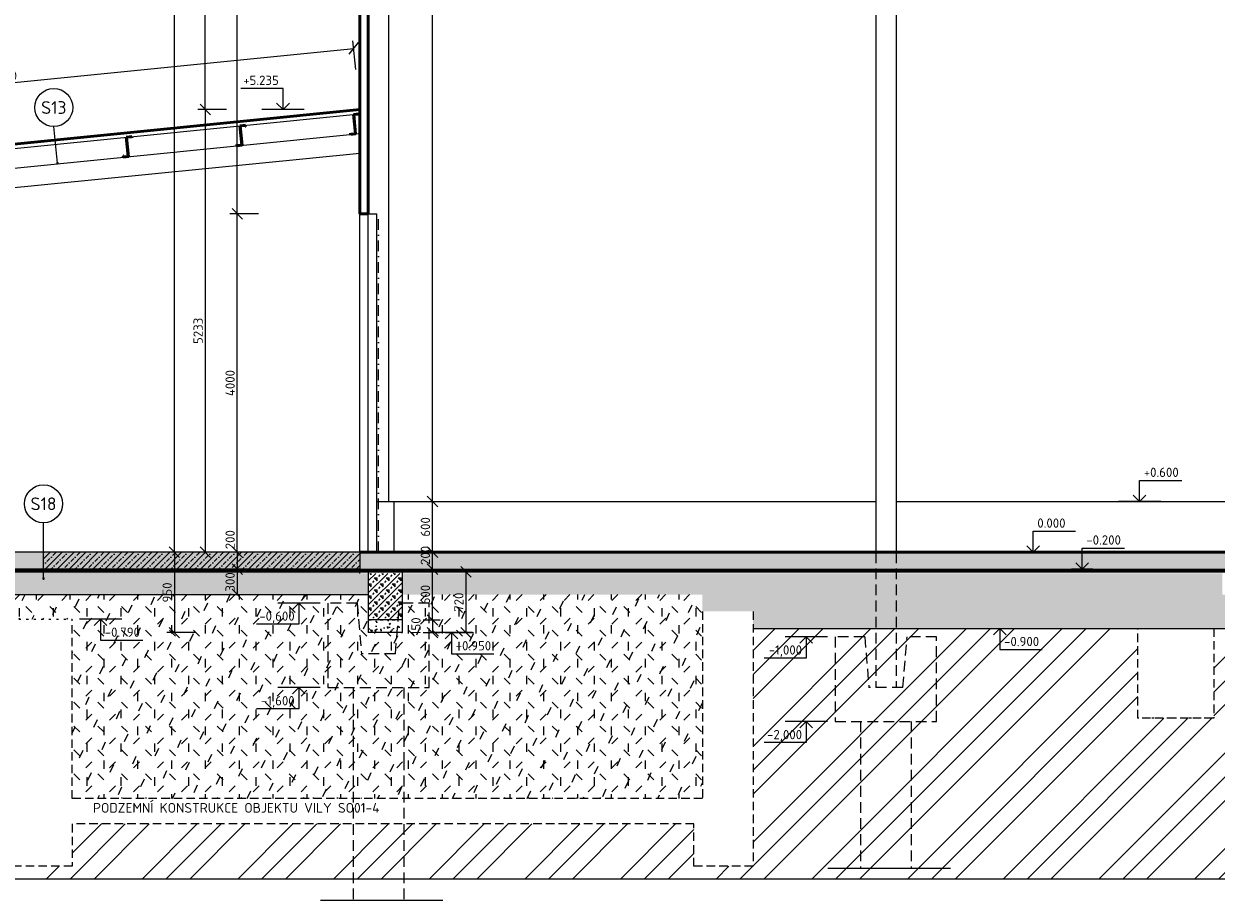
# Model space of a CAD drawing. Header units: millimetres. Extents: x -118752 to 407724, y -73278 to 155058.
# Tile 160 of 256: x 57251 to 71350, y 107049 to 117406. Entities that reach past the tile are written whole.
import ezdxf
from ezdxf.enums import TextEntityAlignment as Align

# ---------------------------------------------------------------- set-up
doc = ezdxf.new("R2010")
doc.units = ezdxf.units.MM
doc.header["$LTSCALE"] = 10
for name, pattern in [('BOURANI', [8.89, 2.54, -6.35]), ('DASH', [0.75, 0.5, -0.25]), ('DASHDOT', [25.4, 12.7, -6.35, 0, -6.35]), ('DASHED', [19.05, 12.7, -6.35]), ('IZOLACE_VODOTESNA_0.5', [30, 15, -15])]:
    doc.linetypes.add(name, pattern=pattern)
for name, color, linetype, lineweight in [('CKBOURANI', 7, 'BOURANI', 25), ('CKBUBLINY', 1, 'Continuous', 18), ('CKBUBLINY_POPIS', 3, 'Continuous', 25), ('CKIZOLACE', 1, 'Continuous', 18), ('CKKOTY', 3, 'Continuous', 25), ('CKKOTY_VYS', 3, 'Continuous', 25), ('CKRASTR', 7, 'DASHDOT', 15), ('CKSTENY_PODROVINOU', 7, 'Continuous', 25), ('CKSTENY_REZ', 6, 'Continuous', 50), ('CKTEXTY_MALE', 3, 'Continuous', 18), ('pohledy', 7, 'Continuous', 25), ('srafy', 7, 'Continuous', 18)]:
    doc.layers.add(name, color=color, linetype=linetype, lineweight=lineweight)
doc.styles.get("Standard").update_dxf_attribs({"font": 'isocpeur.ttf'})
doc.linetypes.add('PRERUSENI', pattern='A,60,[100,CADKON.SHX,S=2.5,R=0,X=0,Y=0],-10', length=70)
doc.dimstyles.new('CADKON', dxfattribs={"dimscale": 50, "dimtxt": 2.2, "dimasz": 2.5, "dimexe": 1.8, "dimexo": 5, "dimgap": 0.6, "dimtad": 1, "dimrnd": 1, "dimtxsty": 'Standard', "dimblk1": 'OBLIQUE', "dimblk2": 'OBLIQUE', "dimsah": 1, "dimcen": 2.5, "dimadec": 1, "dimazin": 2, "dimtfac": 1, "dimtdec": 4, "dimtix": 1, "dimtmove": 2, "dimatfit": 3, "dimldrblk": 'OPEN30', "dimfxl": 5, "dimfxlon": 1, "dimtolj": 1, "dimarcsym": 0})
pattern_1 = [(45, (0, 0), (-70.71068, 70.71068), []), (45, (70.71, 0), (-35.35534, 106.06602), [50, -25, 0, -25])]
pattern_2 = [(50, (0, 0), (182.18467, -15.93909), [19.05, -209.55]), (355, (0, 0), (-35.24283, 191.05664), [15.24, -167.64]), (100.451, (15.18, -1.33), (146.9425, 175.11669), [16.19, -178.09]), (46.1842, (0, 50.8), (271.07904, -42.04233), [28.575, -314.325]), (96.6356, (22.6, 47.3), (237.40423, 247.42556), [24.285, -267.135]), (351.184, (0, 50.8), (237.4046, 247.4251), [22.86, -251.46]), (21, (25.4, 38.1), (151.61488, -102.26552), [19.05, -209.55]), (326, (25.4, 38.1), (61.80203, 184.18797), [15.24, -167.64]), (71.4514, (38.03, 29.58), (213.4165, 81.92286), [16.19, -178.09]), (37.5, (0, 0), (3.088603, 84.55504), [0, -165.608, 0, -170.18, 0, -168.275]), (7.5, (0, 0), (66.81966, 100.180575), [0, -97.028, 0, -161.798, 0, -64.135]), (-32.5, (-56.64, 0), (135.590595, -5.728744), [0, -63.5, 0, -198.12, 0, -262.89]), (-42.5, (-82.04, 0), (148.12918, 25.42649), [0, -82.55, 0, -131.572, 0, -186.69])]

# ---------------------------------------------------------------- blocks, each defined once
blk = doc.blocks.new('_OBLIQUE')
at = {"color": 0, "linetype": 'ByBlock'}
blk.add_line((-0.5, -0.5), (0.5, 0.5), dxfattribs=at)
blk = doc.blocks.new('*D8265')
at = {"layer": 'CKKOTY', "color": 0, "lineweight": -2}
for p, q in [((60025, 115160), (59685, 115160)), ((59775, 111160), (59775, 115160)), ((60025, 111160), (59685, 111160))]:
    blk.add_line(p, q, dxfattribs=at)
at = {"layer": 'Defpoints', "color": 0}
for p in [(59775, 115160), (61224, 115160), (61224, 111160)]:
    blk.add_point(p, dxfattribs=at)
at = {"layer": 'CKKOTY', "color": 0, "lineweight": -2, "xscale": 125, "yscale": 125, "zscale": 125}
for p, rotation in [((59775, 115160), 90), ((59775, 111160), 270)]:
    blk.add_blockref('_OBLIQUE', p, dxfattribs=dict(at, rotation=rotation))
at = {"layer": 'CKKOTY', "color": 0, "insert": (59690, 113160), "char_height": 110, "attachment_point": 5, "rotation": 90}
blk.add_mtext('\\A1;4000', dxfattribs=at)
blk = doc.blocks.new('_Open90')
at = {"color": 0, "lineweight": -2}
for p, q in [((0, 0), (-1, 0)), ((-0.5, 0.5), (0, 0)), ((0, 0), (-0.5, -0.5))]:
    blk.add_line(p, q, dxfattribs=at)
blk = doc.blocks.new('*D8266')
at = {"layer": 'CKKOTY', "color": 0, "lineweight": -2}
for p, q in [((60025, 125618), (59685, 125618)), ((59775, 115160), (59775, 125618)), ((60025, 115160), (59685, 115160))]:
    blk.add_line(p, q, dxfattribs=at)
at = {"layer": 'Defpoints', "color": 0}
for p in [(59775, 125618), (61224, 125618), (61224, 115160)]:
    blk.add_point(p, dxfattribs=at)
at = {"layer": 'CKKOTY', "color": 0, "lineweight": -2, "xscale": 125, "yscale": 125, "zscale": 125}
for p, rotation in [((59775, 125618), 90), ((59775, 115160), 270)]:
    blk.add_blockref('_OBLIQUE', p, dxfattribs=dict(at, rotation=rotation))
at = {"layer": 'CKKOTY', "color": 0, "insert": (59690, 120389), "char_height": 110, "attachment_point": 5, "rotation": 90}
blk.add_mtext('\\A1;10458', dxfattribs=at)
blk = doc.blocks.new('*D8268')
at = {"layer": 'CKKOTY', "color": 0, "lineweight": -2}
for p, q in [((59281, 126125), (58941, 126125)), ((59031, 111160), (59031, 126125)), ((59281, 111160), (58941, 111160))]:
    blk.add_line(p, q, dxfattribs=at)
at = {"layer": 'Defpoints', "color": 0}
for p in [(59031, 126125), (67524, 126125), (61224, 111160)]:
    blk.add_point(p, dxfattribs=at)
at = {"layer": 'CKKOTY', "color": 0, "lineweight": -2, "xscale": 125, "yscale": 125, "zscale": 125}
for p, rotation in [((59031, 126125), 90), ((59031, 111160), 270)]:
    blk.add_blockref('_OBLIQUE', p, dxfattribs=dict(at, rotation=rotation))
at = {"layer": 'CKKOTY', "color": 0, "insert": (58946, 118643), "char_height": 110, "attachment_point": 5, "rotation": 90}
blk.add_mtext('\\A1;14965', dxfattribs=at)
blk = doc.blocks.new('*D8305')
at = {"layer": 'CKKOTY', "color": 0, "lineweight": -2}
for p, q in [((59647, 116393), (59307, 116393)), ((59397, 116393), (59397, 111160)), ((59647, 111160), (59307, 111160))]:
    blk.add_line(p, q, dxfattribs=at)
at = {"layer": 'Defpoints', "color": 0}
for p in [(61224, 116393), (59397, 111160), (61224, 111160)]:
    blk.add_point(p, dxfattribs=at)
at = {"layer": 'CKKOTY', "color": 0, "lineweight": -2, "xscale": 125, "yscale": 125, "zscale": 125}
for p, rotation in [((59397, 116393), 90), ((59397, 111160), 270)]:
    blk.add_blockref('_OBLIQUE', p, dxfattribs=dict(at, rotation=rotation))
at = {"layer": 'CKKOTY', "color": 0, "insert": (59312, 113777), "char_height": 110, "attachment_point": 5, "rotation": 90}
blk.add_mtext('\\A1;5233', dxfattribs=at)
blk = doc.blocks.new('_Open30')
at = {"color": 0, "lineweight": -2}
for p, q in [((-1, 0.27), (0, 0)), ((0, 0), (-1, -0.27)), ((0, 0), (-1, 0))]:
    blk.add_line(p, q, dxfattribs=at)
blk = doc.blocks.new('*D8306')
at = {"layer": 'CKKOTY', "color": 0, "lineweight": -2}
for p, q in [((59647, 125618), (59307, 125618)), ((59397, 116393), (59397, 125618)), ((59647, 116393), (59307, 116393))]:
    blk.add_line(p, q, dxfattribs=at)
at = {"layer": 'Defpoints', "color": 0}
for p in [(59397, 125618), (61224, 125618), (61224, 116393)]:
    blk.add_point(p, dxfattribs=at)
at = {"layer": 'CKKOTY', "color": 0, "lineweight": -2, "xscale": 125, "yscale": 125, "zscale": 125}
for p, rotation in [((59397, 125618), 90), ((59397, 116393), 270)]:
    blk.add_blockref('_OBLIQUE', p, dxfattribs=dict(at, rotation=rotation))
at = {"layer": 'CKKOTY', "color": 0, "insert": (59312, 121006), "char_height": 110, "attachment_point": 5, "rotation": 90}
blk.add_mtext('\\A1;9225', dxfattribs=at)
blk = doc.blocks.new('*U3234')
at = {"color": 0, "linetype": 'ByBlock', "lineweight": -2}
blk.add_lwpolyline([(-1.5, 1.5), (0, 0), (1.5, 1.5), (0, 0), (0, 5), (10, 5)], dxfattribs=at)
blk = doc.blocks.new('*U3267')
at = {"color": 0, "linetype": 'ByBlock', "lineweight": -2}
blk.add_lwpolyline([(-1.5, 1.5), (0, 0), (1.5, 1.5), (0, 0), (0, 5), (10, 5)], dxfattribs=at)
blk = doc.blocks.new('*U3268')
at = {"color": 0, "linetype": 'ByBlock', "lineweight": -2}
blk.add_lwpolyline([(-1.5, 1.5), (0, 0), (1.5, 1.5), (0, 0), (0, 5), (10, 5)], dxfattribs=at)
blk = doc.blocks.new('*U3398')
at = {"color": 0, "linetype": 'ByBlock', "lineweight": -2}
blk.add_lwpolyline([(-1.5, -1.5), (0, 0), (1.5, -1.5), (0, 0), (0, -5), (10, -5)], dxfattribs=at)
blk = doc.blocks.new('*U3399')
at = {"color": 0, "linetype": 'ByBlock', "lineweight": -2}
blk.add_lwpolyline([(-1.5, -1.5), (0, 0), (1.5, -1.5), (0, 0), (0, -5), (10, -5)], dxfattribs=at)
blk = doc.blocks.new('*U3237')
at = {"color": 0, "linetype": 'ByBlock', "lineweight": -2}
blk.add_lwpolyline([(-1.5, -1.5), (0, 0), (1.5, -1.5), (0, 0), (0, -5), (10, -5)], dxfattribs=at)
blk = doc.blocks.new('*D8990')
at = {"layer": 'CKKOTY', "color": 0, "lineweight": -2}
for p, q in [((61974, 110960), (62174, 110960)), ((62084, 110360), (62084, 110960)), ((61974, 110360), (62174, 110360))]:
    blk.add_line(p, q, dxfattribs=at)
at = {"layer": 'Defpoints', "color": 0}
for p in [(61724, 110960), (62084, 110960), (61724, 110360)]:
    blk.add_point(p, dxfattribs=at)
at = {"layer": 'CKKOTY', "color": 0, "lineweight": -2, "xscale": 125, "yscale": 125, "zscale": 125}
for p, rotation in [((62084, 110960), 90), ((62084, 110360), 270)]:
    blk.add_blockref('_OBLIQUE', p, dxfattribs=dict(at, rotation=rotation))
at = {"layer": 'CKKOTY', "color": 0, "insert": (61999, 110660), "char_height": 110, "attachment_point": 5, "rotation": 90}
blk.add_mtext('\\A1;600', dxfattribs=at)
blk = doc.blocks.new('*D8991')
at = {"layer": 'CKKOTY', "color": 0, "lineweight": -2}
for p, q in [((61874, 111160), (62174, 111160)), ((62084, 110960), (62084, 111160)), ((61974, 110960), (62174, 110960))]:
    blk.add_line(p, q, dxfattribs=at)
at = {"layer": 'Defpoints', "color": 0}
for p in [(61624, 111160), (62084, 111160), (61724, 110960)]:
    blk.add_point(p, dxfattribs=at)
at = {"layer": 'CKKOTY', "color": 0, "lineweight": -2, "xscale": 125, "yscale": 125, "zscale": 125}
for p, rotation in [((62084, 111160), 90), ((62084, 110960), 270)]:
    blk.add_blockref('_OBLIQUE', p, dxfattribs=dict(at, rotation=rotation))
at = {"layer": 'CKKOTY', "color": 0, "insert": (61999, 111123), "char_height": 110, "attachment_point": 5, "rotation": 90}
blk.add_mtext('\\A1;200', dxfattribs=at)
blk = doc.blocks.new('*D8992')
at = {"layer": 'CKKOTY', "color": 0, "lineweight": -2}
for p, q in [((61874, 111760), (62174, 111760)), ((62084, 111160), (62084, 111760)), ((61874, 111160), (62174, 111160))]:
    blk.add_line(p, q, dxfattribs=at)
at = {"layer": 'Defpoints', "color": 0}
for p in [(61624, 111760), (62084, 111760), (61624, 111160)]:
    blk.add_point(p, dxfattribs=at)
at = {"layer": 'CKKOTY', "color": 0, "lineweight": -2, "xscale": 125, "yscale": 125, "zscale": 125}
for p, rotation in [((62084, 111760), 90), ((62084, 111160), 270)]:
    blk.add_blockref('_OBLIQUE', p, dxfattribs=dict(at, rotation=rotation))
at = {"layer": 'CKKOTY', "color": 0, "insert": (61999, 111460), "char_height": 110, "attachment_point": 5, "rotation": 90}
blk.add_mtext('\\A1;600', dxfattribs=at)
blk = doc.blocks.new('*D8993')
at = {"layer": 'CKKOTY', "color": 0, "lineweight": -2}
for p, q in [((61974, 110360), (62174, 110360)), ((62084, 110360), (62084, 110210)), ((61974, 110210), (62174, 110210))]:
    blk.add_line(p, q, dxfattribs=at)
at = {"layer": 'Defpoints', "color": 0}
for p in [(61724, 110360), (61724, 110210), (62084, 110210)]:
    blk.add_point(p, dxfattribs=at)
at = {"layer": 'CKKOTY', "color": 0, "lineweight": -2, "xscale": 125, "yscale": 125, "zscale": 125}
for p, rotation in [((62084, 110360), 90), ((62084, 110210), 270)]:
    blk.add_blockref('_OBLIQUE', p, dxfattribs=dict(at, rotation=rotation))
at = {"layer": 'CKKOTY', "color": 0, "insert": (61888, 110285), "char_height": 110, "attachment_point": 5, "rotation": 90}
blk.add_mtext('\\A1;150', dxfattribs=at)
blk = doc.blocks.new('*D8994')
at = {"layer": 'CKKOTY', "color": 0, "lineweight": -2}
for p, q in [((62230, 110930), (62570, 110930)), ((62480, 110210), (62480, 110930)), ((62230, 110210), (62570, 110210))]:
    blk.add_line(p, q, dxfattribs=at)
at = {"layer": 'Defpoints', "color": 0}
for p in [(61724, 110930), (62480, 110930), (61724, 110210)]:
    blk.add_point(p, dxfattribs=at)
at = {"layer": 'CKKOTY', "color": 0, "lineweight": -2, "xscale": 125, "yscale": 125, "zscale": 125}
for p, rotation in [((62480, 110930), 90), ((62480, 110210), 270)]:
    blk.add_blockref('_OBLIQUE', p, dxfattribs=dict(at, rotation=rotation))
at = {"layer": 'CKKOTY', "color": 0, "insert": (62395, 110570), "char_height": 110, "attachment_point": 5, "rotation": 90}
blk.add_mtext('\\A1;720', dxfattribs=at)
blk = doc.blocks.new('*D8996')
at = {"layer": 'CKKOTY', "color": 0, "lineweight": -2}
for p, q in [((59281, 111160), (58941, 111160)), ((59031, 111160), (59031, 110210)), ((59281, 110210), (58941, 110210))]:
    blk.add_line(p, q, dxfattribs=at)
at = {"layer": 'Defpoints', "color": 0}
for p in [(61224, 111160), (59031, 110210), (61324, 110210)]:
    blk.add_point(p, dxfattribs=at)
at = {"layer": 'CKKOTY', "color": 0, "lineweight": -2, "xscale": 125, "yscale": 125, "zscale": 125}
for p, rotation in [((59031, 111160), 90), ((59031, 110210), 270)]:
    blk.add_blockref('_OBLIQUE', p, dxfattribs=dict(at, rotation=rotation))
at = {"layer": 'CKKOTY', "color": 0, "insert": (58946, 110685), "char_height": 110, "attachment_point": 5, "rotation": 90}
blk.add_mtext('\\A1;950', dxfattribs=at)
blk = doc.blocks.new('*D8997')
at = {"layer": 'CKKOTY', "color": 0, "lineweight": -2}
for p, q in [((60025, 111160), (59685, 111160)), ((59775, 111160), (59775, 110960)), ((60025, 110960), (59685, 110960))]:
    blk.add_line(p, q, dxfattribs=at)
at = {"layer": 'Defpoints', "color": 0}
for p in [(60673, 111160), (59775, 110960), (60673, 110960)]:
    blk.add_point(p, dxfattribs=at)
at = {"layer": 'CKKOTY', "color": 0, "lineweight": -2, "xscale": 125, "yscale": 125, "zscale": 125}
for p, rotation in [((59775, 111160), 90), ((59775, 110960), 270)]:
    blk.add_blockref('_OBLIQUE', p, dxfattribs=dict(at, rotation=rotation))
at = {"layer": 'CKKOTY', "color": 0, "insert": (59690, 111309), "char_height": 110, "attachment_point": 5, "rotation": 90}
blk.add_mtext('\\A1;200', dxfattribs=at)
blk = doc.blocks.new('*D8998')
at = {"layer": 'CKKOTY', "color": 0, "lineweight": -2}
for p, q in [((60025, 110960), (59685, 110960)), ((59775, 110960), (59775, 110660)), ((59701, 110660), (59685, 110660))]:
    blk.add_line(p, q, dxfattribs=at)
at = {"layer": 'Defpoints', "color": 0}
for p in [(60673, 110960), (59775, 110660), (59951, 110660)]:
    blk.add_point(p, dxfattribs=at)
at = {"layer": 'CKKOTY', "color": 0, "lineweight": -2, "xscale": 125, "yscale": 125, "zscale": 125}
for p, rotation in [((59775, 110960), 90), ((59775, 110660), 270)]:
    blk.add_blockref('_OBLIQUE', p, dxfattribs=dict(at, rotation=rotation))
at = {"layer": 'CKKOTY', "color": 0, "insert": (59690, 110810), "char_height": 110, "attachment_point": 5, "rotation": 90}
blk.add_mtext('\\A1;300', dxfattribs=at)
blk = doc.blocks.new('*D9124')
at = {"layer": 'CKKOTY', "color": 0, "lineweight": -2}
for p, q in [((61177, 116866), (61143, 117204)), ((52894, 116289), (61152, 117115)), ((52919, 116040), (52885, 116378))]:
    blk.add_line(p, q, dxfattribs=at)
at = {"layer": 'Defpoints', "color": 0}
for p in [(61152, 117115), (61224, 116393), (52966, 115567)]:
    blk.add_point(p, dxfattribs=at)
at = {"layer": 'CKKOTY', "color": 0, "lineweight": -2, "xscale": 125, "yscale": 125, "zscale": 125}
for p, rotation in [((61152, 117115), 5.711279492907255), ((52894, 116289), 185.7112794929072)]:
    blk.add_blockref('_OBLIQUE', p, dxfattribs=dict(at, rotation=rotation))
at = {"layer": 'CKKOTY', "color": 0, "insert": (57015, 116786), "char_height": 110, "attachment_point": 5, "rotation": 5.7113}
blk.add_mtext('\\A1;8300', dxfattribs=at)
blk = doc.blocks.new('*D9125')
at = {"layer": 'CKKOTY', "color": 0, "lineweight": -2}
for p, q in [((61834, 125373), (62174, 125373)), ((62084, 111760), (62084, 125373)), ((61874, 111760), (62174, 111760))]:
    blk.add_line(p, q, dxfattribs=at)
at = {"layer": 'Defpoints', "color": 0}
for p in [(61324, 125373), (62084, 125373), (61624, 111760)]:
    blk.add_point(p, dxfattribs=at)
at = {"layer": 'CKKOTY', "color": 0, "lineweight": -2, "xscale": 125, "yscale": 125, "zscale": 125}
for p, rotation in [((62084, 125373), 90), ((62084, 111760), 270)]:
    blk.add_blockref('_OBLIQUE', p, dxfattribs=dict(at, rotation=rotation))
at = {"layer": 'CKKOTY', "color": 0, "insert": (61999, 118567), "char_height": 110, "attachment_point": 5, "rotation": 90}
blk.add_mtext('\\A1;13613', dxfattribs=at)
blk = doc.blocks.new('CK_BUBBLE_1_0_0')
at = {"color": 0, "linetype": 'ByBlock', "lineweight": -2}
blk.add_circle((0, 0), 1, dxfattribs=at)
blk = doc.blocks.new('*U10406')
at = {"color": 0, "linetype": 'ByBlock', "lineweight": -2}
blk.add_lwpolyline([(-1.5, 1.5), (0, 0), (1.5, 1.5), (0, 0), (0, 5), (10, 5)], dxfattribs=at)

msp = doc.modelspace()

# ---------------------------------------------------------------- hatches: boundary and pattern name
at = {"layer": 'srafy'}
h = msp.add_hatch(dxfattribs=at)
h.set_pattern_fill('BETON-PROSTY', color=256, scale=25, style=0)
h.set_pattern_definition(pattern_1)
h.paths.add_polyline_path([(61224.387, 111160.331), (53594.608, 111160.331), (53024.387, 111160.331), (53024.387, 110960.331), (61224.387, 110960.331)])
h.paths.add_polyline_path([(58789.531, 110646.331), (58789.531, 111174.331), (59119.531, 111174.331), (59119.531, 110646.331)], flags=24)
h = msp.add_hatch(dxfattribs=at)
h.set_pattern_fill('BETON-PROSTY', color=256, scale=25)
h.set_pattern_definition(pattern_1)
h.paths.add_polyline_path([(57483.496, 110960.331), (57483.496, 111160.331), (61224.387, 111160.331), (61224.387, 110960.331)])
h = msp.add_hatch(dxfattribs=at)
h.set_pattern_fill('BETON-ZELEZOBETON', color=256, scale=25, style=0)
h.set_pattern_definition([(45, (0, 0), (-88.38835, 88.38835), []), (45, (35.36, 0), (-88.38835, 88.38835), []), (45, (106.07, 0), (-53.03301, 123.74369), [50, -25, 0, -25])])
h.paths.add_polyline_path([(61624.387, 111160.331), (61444.387, 111160.331), (61324.387, 111160.331), (61224.387, 111160.331), (61224.387, 110960.331), (71424.387, 110960.331), (71424.387, 111100.331), (73444.387, 111068.011), (73444.387, 111160.331), (73324.387, 111160.331), (69185.047, 111160.331), (67564.387, 111160.331), (67324.387, 111160.331)])
h.paths.add_polyline_path([(73444.387, 111068.011), (71424.387, 111100.331), (71424.387, 110960.331), (73444.387, 110960.331)])
h.paths.add_polyline_path([(73924.387, 111060.331), (79444.387, 111041.771), (79444.387, 111160.331), (79324.387, 111160.331), (73564.387, 111160.331), (73444.387, 111160.331), (73444.387, 111068.011)])
h.paths.add_polyline_path([(73924.387, 111060.331), (73444.387, 111068.011), (73444.387, 110960.331), (79444.387, 110960.331), (79444.387, 111041.771)])
h.paths.add_polyline_path([(79444.387, 111041.771), (79444.387, 110960.331), (83065.084, 110960.331), (83065.084, 111029.596)])
h.paths.add_polyline_path([(79564.387, 111160.331), (79444.387, 111160.331), (79444.387, 111041.771), (83065.084, 111029.596), (83065.084, 111060.331), (83065.084, 111160.331)])
h = msp.add_hatch(dxfattribs=at)
h.set_pattern_fill('AR-CONC', color=256, style=0)
h.set_pattern_definition(pattern_2)
h.paths.add_polyline_path([(50839.2, 110747.856), (53012.7, 110747.856), (53012.7, 110529.356), (50839.2, 110529.356)], flags=24)
h.paths.add_polyline_path([(58957.031, 110778.331), (58957.031, 111042.331), (59122.031, 111042.331), (59122.031, 110778.331)], flags=24)
h.paths.add_polyline_path([(61224.387, 110910.331), (61324.387, 110910.331), (61324.387, 110660.331), (53024.387, 110660.331), (53024.387, 110960.331), (61224.387, 110960.331)])
h = msp.add_hatch(dxfattribs=at)
h.set_pattern_fill('BETON-PERLITBETON', color=256, scale=25, style=0)
h.set_pattern_definition([(45, (0, 0), (-70.71068, 70.71068), []), (45, (70.71, 0), (-70.71068, 70.71068), [25, -75]), (135, (123.74, 17.68), (-70.71068, -70.71068), [50, -50]), (0, (88.39, 53.03), (70.710678, 70.710678), [35.35534, -106.06602]), (90, (123.744, 17.68), (-70.710678, 70.710678), [35.35534, -106.06602])])
h.paths.add_polyline_path([(61324.387, 110910.331), (61324.387, 110360.331), (61724.387, 110360.331), (61724.387, 110910.331)])
h = msp.add_hatch(dxfattribs=at)
h.set_pattern_fill('AR-CONC', color=256, style=0)
h.set_pattern_definition(pattern_2)
h.paths.add_polyline_path([(61724.387, 110660.331), (71424.387, 110660.331), (71424.387, 110910.331), (61724.387, 110910.331)])
h = msp.add_hatch(dxfattribs=at)
h.set_pattern_fill('ZEM_ZASYP_NOSNY', color=256, scale=100, style=0)
h.set_pattern_definition([(45, (0, 0), (2e-14, 282.8427), [100, -300]), (135, (212.13, 141.42), (-282.8427, 2e-14), [100, -300]), (90, (0, 0), (-200, 200), [100, -300]), (65, (212.13, 141.42), (-96.7379, 265.7852), [100, -300])])
h.paths.add_polyline_path([(65274.387, 110660.331), (61724.387, 110660.331), (61724.387, 110560.331), (62044.387, 110560.331), (62044.387, 109560.331), (61744.387, 109560.331), (61144.387, 109560.331), (60844.387, 109560.331), (60844.387, 110560.331), (61194.387, 110560.331), (61244.387, 109960.331), (61644.387, 109960.331), (61665.221, 110210.331), (61324.387, 110210.331), (61324.387, 110360.331), (61324.387, 110660.331), (53024.387, 110660.331), (53024.387, 110200.331), (56924.387, 110370.331), (57824.387, 110370.331), (57824.387, 108248.642), (61144.387, 108248.642), (61744.387, 108248.642), (65274.387, 108248.642), (65274.387, 110460.331)])
h.paths.add_polyline_path([(61244.387, 109960.331), (61194.387, 110560.331), (60844.387, 110560.331), (60844.387, 109560.331), (61144.387, 109560.331), (61744.387, 109560.331), (62044.387, 109560.331), (62044.387, 110560.331), (61724.387, 110560.331), (61724.387, 110360.331), (61724.387, 110210.331), (61665.221, 110210.331), (61644.387, 109960.331)])
h.paths.add_polyline_path([(60026.479, 109291.665), (60026.479, 109496.998), (60479.313, 109496.998), (60479.313, 109291.665)], flags=24)
h.paths.add_polyline_path([(58863.995, 110553.123), (58863.995, 110817.123), (59028.995, 110817.123), (59028.995, 110553.123)], flags=24)
h.paths.add_polyline_path([(58182.195, 110123.665), (58182.195, 110306.998), (58651.528, 110306.998), (58651.528, 110123.665)], flags=24)
h.paths.add_polyline_path([(61916.65, 110528.331), (61916.65, 110792.331), (62081.65, 110792.331), (62081.65, 110528.331)], flags=24)
h.paths.add_polyline_path([(62312.852, 110297.831), (62312.852, 110572.831), (62477.852, 110572.831), (62477.852, 110297.831)], flags=24)
h.paths.add_polyline_path([(62332.195, 109963.665), (62332.195, 110146.998), (62801.528, 110146.998), (62801.528, 109963.665)], flags=24)
h.paths.add_polyline_path([(61916.65, 110528.331), (61916.65, 110792.331), (62081.65, 110792.331), (62081.65, 110528.331)], flags=24)
h.paths.add_polyline_path([(61805.573, 110164.331), (61805.573, 110406.331), (61970.573, 110406.331), (61970.573, 110164.331)], flags=24)
h = msp.add_hatch(dxfattribs=at)
h.set_pattern_fill('AR-CONC', color=256)
h.set_pattern_definition([(50, (0, 0), (182.18467, -15.93909), [19.05, -209.55]), (355, (0, 0), (-35.24283, 191.05664), [15.24, -167.64]), (100.451, (15.18, -1.33), (146.9425, 175.11669), [16.19, -178.09]), (46.1842, (0, 50.8), (271.07904, -42.04233), [28.575, -314.325]), (96.6356, (22.6, 47.3), (237.40423, 247.42556), [24.285, -267.135]), (351.184, (0, 50.8), (237.4046, 247.4251), [22.86, -251.46]), (21, (25.4, 38.1), (151.61488, -102.26552), [19.05, -209.55]), (326, (25.4, 38.1), (61.80203, 184.18797), [15.24, -167.64]), (71.4514, (38.03, 29.58), (213.4165, 81.92286), [16.19, -178.09]), (37.5, (0, 0), (3.088603, 84.55504), [0, -165.608, 0, -170.18, 0, -168.275]), (7.5, (0, 0), (66.81966, 100.180575), [0, -97.028, 0, -161.798, 0, -64.135]), (327.5, (-56.64, 0), (135.590595, -5.728744), [0, -63.5, 0, -198.12, 0, -262.89]), (317.5, (-82.04, 0), (148.12918, 25.42649), [0, -82.55, 0, -131.572, 0, -186.69])])
h.paths.add_polyline_path([(65274.387, 110460.331), (65274.387, 110660.331), (72096.575, 110660.331), (71908.151, 110460.331)])
h.paths.add_polyline_path([(65874.387, 110460.331), (65874.387, 110260.331), (102844.387, 110260.331), (102844.387, 110560.331), (103164.387, 110560.331), (103164.387, 110660.331), (72096.575, 110660.331), (71908.151, 110460.331)])
h = msp.add_hatch(dxfattribs=at)
h.set_pattern_fill('ZEM_PUVODNI', color=256, scale=200, style=0)
h.set_pattern_definition([(45, (0, 0), (-565.6854, 565.6854), []), (45, (282.84, 0), (-565.6854, 565.6854), []), (45, (565.7, 0), (-565.6854, 565.6854), [])])
h.paths.add_polyline_path([(56924.387, 110370.331), (53024.387, 110200.331), (56620.316, 107301.213), (61144.387, 107301.213), (61144.387, 107948.642), (57824.387, 107948.642), (57824.387, 107448.642), (56924.387, 107448.642)])
h.paths.add_polyline_path([(61744.387, 107948.642), (61144.387, 107948.642), (61144.387, 107301.213), (61744.387, 107301.213)])
h.paths.add_polyline_path([(65874.387, 110260.331), (65874.387, 107448.642), (65174.387, 107448.642), (65174.387, 107948.642), (61744.387, 107948.642), (61744.387, 107301.213), (68282.591, 107301.213), (74377.589, 107301.213), (79144.387, 107439.883), (79144.387, 109160.331), (78844.387, 109160.331), (78844.387, 110160.331), (79194.387, 110160.331), (79244.387, 109560.331), (79324.387, 109560.331), (79324.387, 110260.331), (73564.387, 110260.331), (73564.387, 109560.331), (73644.387, 109560.331), (73694.387, 110160.331), (74044.387, 110160.331), (74044.387, 109160.331), (73744.387, 109160.331), (73744.387, 107425.73), (73144.387, 107425.73), (73144.387, 109160.331), (72844.387, 109160.331), (72844.387, 110160.331), (73194.387, 110160.331), (73244.387, 109560.331), (73324.387, 109560.331), (73324.387, 110260.331), (71324.387, 110260.331), (71324.387, 109198.642), (70424.387, 109198.642), (70424.387, 110260.331), (67564.387, 110260.331), (67564.387, 109560.331), (67644.387, 109560.331), (67694.387, 110160.331), (68044.387, 110160.331), (68044.387, 109160.331), (67744.387, 109160.331), (67744.387, 107425.73), (67144.387, 107425.73), (67144.387, 109160.331), (66844.387, 109160.331), (66844.387, 110160.331), (67194.387, 110160.331), (67244.387, 109560.331), (67324.387, 109560.331), (67324.387, 110260.331)])
h.paths.add_polyline_path([(67144.387, 109160.331), (67144.387, 107425.73), (67744.387, 107425.73), (67744.387, 109160.331)])
h.paths.add_polyline_path([(67564.387, 109560.331), (67324.387, 109560.331), (67244.387, 109560.331), (67194.387, 110160.331), (66844.387, 110160.331), (66844.387, 109160.331), (67144.387, 109160.331), (67744.387, 109160.331), (68044.387, 109160.331), (68044.387, 110160.331), (67694.387, 110160.331), (67644.387, 109560.331)])
h.paths.add_polyline_path([(67324.387, 110260.331), (67324.387, 109560.331), (67564.387, 109560.331), (67564.387, 110260.331)])
h.paths.add_polyline_path([(73244.387, 109560.331), (73194.387, 110160.331), (72844.387, 110160.331), (72844.387, 109160.331), (73144.387, 109160.331), (73444.387, 109160.331), (73444.387, 109560.331), (73324.387, 109560.331)])
h.paths.add_polyline_path([(73444.387, 109160.331), (73144.387, 109160.331), (73144.387, 107425.73), (73744.387, 107425.73), (73744.387, 109160.331)])
h.paths.add_polyline_path([(73644.387, 109560.331), (73564.387, 109560.331), (73444.387, 109560.331), (73444.387, 109160.331), (73744.387, 109160.331), (74044.387, 109160.331), (74044.387, 110160.331), (73694.387, 110160.331)])
h.paths.add_polyline_path([(73324.387, 110260.331), (73324.387, 109560.331), (73444.387, 109560.331), (73444.387, 110260.331)])
h.paths.add_polyline_path([(73444.387, 110260.331), (73444.387, 109560.331), (73564.387, 109560.331), (73564.387, 110260.331)])
h.paths.add_polyline_path([(58040.123, 108225.682), (61375.123, 108225.682), (61375.123, 108007.182), (58040.123, 108007.182)], flags=24)
h.paths.add_polyline_path([(66004.479, 108891.665), (66004.479, 109096.998), (66479.313, 109096.998), (66479.313, 108891.665)], flags=24)
h.paths.add_polyline_path([(60004.479, 110291.665), (60004.479, 110496.998), (60479.313, 110496.998), (60479.313, 110291.665)], flags=24)
h.paths.add_polyline_path([(66026.479, 109891.665), (66026.479, 110096.998), (66479.313, 110096.998), (66479.313, 109891.665)], flags=24)
h.paths.add_polyline_path([(68798.548, 110260.331), (68798.548, 110213.665), (68329.215, 110213.665), (68329.215, 110260.331)], flags=24)
h = msp.add_hatch(dxfattribs=at)
h.set_pattern_fill('AR-CONC', color=256, style=0)
h.set_pattern_definition([(50, (0, 0), (182.18467, -15.93909), [19.05, -209.55]), (355, (0, 0), (-35.24283, 191.05664), [15.24, -167.64]), (100.451, (15.18, -1.33), (146.9425, 175.1167), [16.19, -178.09]), (46.1842, (0, 50.8), (271.07904, -42.04233), [28.575, -314.325]), (96.6356, (22.6, 47.3), (237.40423, 247.42556), [24.285, -267.135]), (351.184, (0, 50.8), (237.4046, 247.4251), [22.86, -251.46]), (21, (25.4, 38.1), (151.61488, -102.26552), [19.05, -209.55]), (326, (25.4, 38.1), (61.80203, 184.18797), [15.24, -167.64]), (71.4514, (38.03, 29.58), (213.4165, 81.92286), [16.19, -178.09]), (37.5, (0, 0), (3.088603, 84.55504), [0, -165.608, 0, -170.18, 0, -168.275]), (7.5, (0, 0), (66.81966, 100.180575), [0, -97.028, 0, -161.798, 0, -64.135]), (327.5, (-56.64, 0), (135.590595, -5.728744), [0, -63.5, 0, -198.12, 0, -262.89]), (317.5, (-82.04, 0), (148.12918, 25.42649), [0, -82.55, 0, -131.572, 0, -186.69])])
h.paths.add_polyline_path([(61324.387, 110210.331), (61665.221, 110210.331), (61677.721, 110360.331), (61324.387, 110360.331)])
h.paths.add_polyline_path([(61724.387, 110210.331), (61724.387, 110360.331), (61677.721, 110360.331), (61665.221, 110210.331)])

# ---------------------------------------------------------------- linework, layer by layer
at = {"layer": 'CKBOURANI', "linetype": 'DASH', "ltscale": 20}
for p, q in [((65274.387, 110460.331), (65274.387, 108248.642)), ((65874.387, 110460.331), (65874.387, 107448.642)), ((57824.387, 108248.642), (57824.387, 110370.331)), ((70424.387, 109198.642), (70424.387, 110260.331)), ((71324.387, 110260.331), (71324.387, 109198.642)), ((71324.387, 109198.642), (70424.387, 109198.642)), ((65274.387, 108248.642), (57824.387, 108248.642)), ((57824.387, 107948.642), (57824.387, 107448.642)), ((65174.387, 107948.642), (57824.387, 107948.642)), ((65174.387, 107448.642), (65174.387, 107948.642)), ((57824.387, 107448.642), (56924.387, 107448.642)), ((65874.387, 107448.642), (65174.387, 107448.642))]:
    msp.add_line(p, q, dxfattribs=at)
at = {"layer": 'CKBOURANI'}
for p, q in [((56924.387, 110370.331), (57824.387, 110370.331)), ((71324.387, 109198.642), (70424.387, 109198.642))]:
    msp.add_line(p, q, dxfattribs=at)
at = {"layer": 'CKIZOLACE'}
msp.add_line((53024.387, 110930.331), (103564.387, 110930.331), dxfattribs=at)
at = {"layer": 'CKIZOLACE', "linetype": 'IZOLACE_VODOTESNA_0.5'}
msp.add_lwpolyline([(53024.387, 110945.331, 30, 30, 0), (103564.387, 110945.331, 0, 0, 0)], format="xyseb", dxfattribs=at)
at = {"layer": 'CKKOTY_VYS'}
for p, q in [((60565.587, 116393.427), (60065.587, 116393.427)), ((70694.387, 111760.331), (70194.387, 111760.331)), ((69435.047, 111160.331), (68935.047, 111160.331)), ((69890.486, 110960.331), (69640.486, 110960.331)), ((60753.646, 110560.331), (60253.646, 110560.331)), ((58407.862, 110370.331), (57907.862, 110370.331)), ((62557.862, 110210.331), (62057.862, 110210.331)), ((66753.646, 110160.331), (66253.646, 110160.331)), ((60753.646, 109560.331), (60253.646, 109560.331)), ((66753.646, 109160.331), (66253.646, 109160.331))]:
    msp.add_line(p, q, dxfattribs=at)
at = {"layer": 'CKRASTR'}
msp.add_line((61444.387, 111160.331), (61444.387, 115160.331), dxfattribs=at)
at = {"layer": 'CKSTENY_PODROVINOU'}
for p in [(61224.387, 110930.331), (61224.387, 110910.331)]:
    msp.add_line(p, (61224.387, 110960.331), dxfattribs=at)
at = {"layer": 'CKSTENY_REZ'}
for p, q in [((61224.387, 115160.331), (61224.387, 125618.182)), ((61324.387, 115160.331), (61324.387, 125373.182)), ((52965.08, 115567.497), (61224.387, 116393.427)), ((61213.938, 116342.133), (61149.261, 116335.665)), ((61149.261, 116335.665), (61172.147, 116106.807)), ((61151.45, 116333.874), (61212.147, 116339.944)), ((61174.336, 116105.016), (61151.45, 116333.874)), ((61212.147, 116339.944), (61213.341, 116328.004)), ((61213.341, 116328.004), (61215.331, 116328.203)), ((61215.331, 116328.203), (61213.938, 116342.133)), ((59870.638, 116207.803), (59805.961, 116201.335)), ((59805.961, 116201.335), (59828.847, 115972.477)), ((59808.15, 116199.544), (59868.847, 116205.614)), ((59831.036, 115970.686), (59808.15, 116199.544)), ((59868.847, 116205.614), (59870.041, 116193.674)), ((59870.041, 116193.674), (59872.031, 116193.873)), ((59872.031, 116193.873), (59870.638, 116207.803)), ((58527.338, 116073.473), (58462.661, 116067.005)), ((58462.661, 116067.005), (58485.546, 115838.147)), ((58464.85, 116065.214), (58525.547, 116071.284)), ((58487.736, 115836.356), (58464.85, 116065.214)), ((58508.566, 116069.586), (58510.357, 116071.775)), ((58525.547, 116071.284), (58526.741, 116059.344)), ((58526.741, 116059.344), (58528.731, 116059.543)), ((58528.731, 116059.543), (58527.338, 116073.473)), ((59821.355, 116047.397), (59823.146, 116049.587)), ((61115.032, 116115.165), (61113.042, 116114.966)), ((61113.042, 116114.966), (61114.634, 116099.046)), ((61114.634, 116099.046), (61174.336, 116105.016)), ((61116.425, 116101.235), (61115.032, 116115.165)), ((61172.147, 116106.807), (61116.425, 116101.235)), ((58467.43, 116019.309), (58469.221, 116021.498)), ((59771.732, 115980.835), (59769.741, 115980.636)), ((59769.741, 115980.636), (59771.334, 115964.716)), ((59771.334, 115964.716), (59831.036, 115970.686)), ((59773.125, 115966.905), (59771.732, 115980.835)), ((59828.847, 115972.477), (59773.125, 115966.905)), ((58428.431, 115846.505), (58426.441, 115846.306)), ((58426.441, 115846.306), (58428.033, 115830.386)), ((58428.033, 115830.386), (58487.736, 115836.356)), ((58429.824, 115832.575), (58428.431, 115846.505)), ((58485.546, 115838.147), (58429.824, 115832.575)), ((61324.387, 115160.331), (61224.387, 115160.331)), ((61224.387, 111160.331), (103264.387, 111160.331))]:
    msp.add_line(p, q, dxfattribs=at)
at = {"layer": 'Defpoints'}
for p, q in [((56620.316, 107301.213), (68282.591, 107301.213)), ((68282.591, 107301.213), (74377.589, 107301.213))]:
    msp.add_line(p, q, dxfattribs=at)
at = {"layer": 'pohledy'}
for p, q in [((67324.387, 125568.688), (67324.387, 111160.331)), ((67564.387, 125568.688), (67564.387, 111160.331)), ((61564.387, 125373.182), (61564.387, 111760.331)), ((52970.055, 115517.745), (61224.387, 116343.178)), ((52109.387, 115198.521), (61224.387, 116110.021)), ((52109.387, 114967.374), (61224.387, 115878.874)), ((61224.387, 115160.331), (61224.387, 115160.331)), ((61224.387, 111160.331), (61224.387, 115160.331)), ((61224.387, 111160.331), (61224.387, 115160.331)), ((61324.387, 115160.331), (61324.387, 115160.331)), ((61324.387, 111160.331), (61324.387, 115160.331)), ((61324.387, 115160.331), (61424.387, 115160.331)), ((61424.387, 111160.331), (61424.387, 115160.331)), ((61324.387, 111160.331), (61324.387, 111760.331)), ((61424.387, 111760.331), (61624.387, 111760.331)), ((61624.387, 111760.331), (67324.387, 111760.331)), ((61624.387, 111760.331), (61624.387, 111160.331)), ((67564.387, 111760.331), (73324.387, 111760.331)), ((61224.387, 111160.331), (50190.493, 111160.331)), ((61224.387, 111160.331), (61224.387, 110960.331)), ((61224.387, 110960.331), (53024.387, 110960.331)), ((61224.387, 110960.331), (103564.387, 110960.331)), ((61324.387, 110960.331), (61324.387, 110210.331)), ((61724.387, 110960.331), (61724.387, 110210.331)), ((53024.387, 110660.331), (61324.387, 110660.331)), ((61724.387, 110360.331), (61324.387, 110360.331)), ((65874.387, 110260.331), (102844.387, 110260.331)), ((61724.387, 110210.331), (61324.387, 110210.331))]:
    msp.add_line(p, q, dxfattribs=at)
at = {"layer": 'pohledy', "linetype": 'DASHED'}
for p, q in [((67324.387, 111160.331), (67324.387, 109560.331)), ((67564.387, 111160.331), (67564.387, 109560.331)), ((60844.387, 110560.331), (60844.387, 109560.331)), ((61194.387, 110560.331), (60844.387, 110560.331)), ((61194.387, 110560.331), (61244.387, 109960.331)), ((61644.387, 109960.331), (61694.387, 110560.331)), ((62044.387, 110560.331), (61694.387, 110560.331)), ((62044.387, 109560.331), (62044.387, 110560.331)), ((66844.387, 110160.331), (66844.387, 109160.331)), ((67194.387, 110160.331), (66844.387, 110160.331)), ((67194.387, 110160.331), (67244.387, 109560.331)), ((67644.387, 109560.331), (67694.387, 110160.331)), ((68044.387, 110160.331), (67694.387, 110160.331)), ((68044.387, 109160.331), (68044.387, 110160.331)), ((61644.387, 109960.331), (61244.387, 109960.331)), ((60844.387, 109560.331), (62044.387, 109560.331)), ((61144.387, 109560.331), (61144.387, 108640.835)), ((61744.387, 109560.331), (61744.387, 108640.835)), ((67644.387, 109560.331), (67244.387, 109560.331)), ((66844.387, 109160.331), (68044.387, 109160.331)), ((67144.387, 109160.331), (67144.387, 107425.73)), ((67744.387, 109160.331), (67744.387, 107425.73)), ((61144.387, 108710.331), (61144.387, 107048.563)), ((61744.387, 108710.331), (61744.387, 107048.563))]:
    msp.add_line(p, q, dxfattribs=at)
at = {"layer": 'pohledy', "linetype": 'PRERUSENI'}
for p, q in [((66757.567, 107425.73), (68206.907, 107425.73)), ((60757.567, 107048.563), (62206.907, 107048.563))]:
    msp.add_line(p, q, dxfattribs=at)

# ---------------------------------------------------------------- block references
at = {"layer": 'CKBUBLINY'}
ref = msp.add_blockref('CK_BUBBLE_1_0_0', (57605.099, 116416.6), dxfattribs=dict(at, xscale=225, yscale=225, zscale=225))
ref.add_attrib('NUM1', 'S13', dxfattribs={"layer": 'CKBUBLINY_POPIS', "height": 150}).set_placement((57605.099, 116416.6), align=Align.MIDDLE_CENTER)
ref = msp.add_blockref('CK_BUBBLE_1_0_0', (57483.496, 111733.099), dxfattribs=dict(at, xscale=225, yscale=225, zscale=225))
ref.add_attrib('NUM1', 'S18', dxfattribs={"layer": 'CKBUBLINY_POPIS', "height": 150}).set_placement((57483.496, 111733.099), align=Align.MIDDLE_CENTER)
at = {"layer": 'CKKOTY_VYS'}
ref = msp.add_blockref('*U3234', (60315.587, 116393.427), dxfattribs=dict(at, xscale=-50, yscale=50, zscale=50))
ref.add_attrib('Výška', '+5.235', dxfattribs={"layer": '0', "color": 0, "linetype": 'ByBlock', "lineweight": -2, "height": 110}).set_placement((60265.587, 116683.427), align=Align.RIGHT)
ref = msp.add_blockref('*U3268', (70444.387, 111760.331), dxfattribs=dict(at, xscale=50, yscale=50, zscale=50))
ref.add_attrib('Výška', '+0.600', (70494.387, 112050.331), dxfattribs={"layer": '0', "color": 0, "linetype": 'ByBlock', "lineweight": -2, "height": 110})
ref = msp.add_blockref('*U3267', (69185.047, 111160.331), dxfattribs=dict(at, xscale=50, yscale=50, zscale=50))
ref.add_attrib('Výška', '0.000', (69235.047, 111450.331), dxfattribs={"layer": '0', "color": 0, "linetype": 'ByBlock', "lineweight": -2, "height": 110})
ref = msp.add_blockref('*U10406', (69765.486, 110960.331), dxfattribs=dict(at, xscale=50, yscale=50, zscale=50))
ref.add_attrib('Výška', '-0.200', (69815.486, 111250.331), dxfattribs={"layer": '0', "color": 0, "linetype": 'ByBlock', "lineweight": -2, "height": 110})
ref = msp.add_blockref('*U3399', (60503.646, 110560.331), dxfattribs=dict(at, xscale=-50, yscale=50, zscale=50))
ref.add_attrib('Výška', '-0,600', dxfattribs={"layer": '0', "color": 0, "linetype": 'ByBlock', "lineweight": -2, "height": 110}).set_placement((60453.646, 110350.331), align=Align.RIGHT)
ref = msp.add_blockref('*U3237', (58157.862, 110370.331), dxfattribs=dict(at, xscale=50, yscale=50, zscale=50))
ref.add_attrib('Výška', '-0.790', (58207.862, 110160.331), dxfattribs={"layer": '0', "color": 0, "linetype": 'ByBlock', "lineweight": -2, "height": 110})
ref = msp.add_blockref('*U3237', (68792.488, 110260.331), dxfattribs=dict(at, xscale=50, yscale=50, zscale=50))
ref.add_attrib('Výška', '-0.900', (68842.488, 110050.331), dxfattribs={"layer": '0', "color": 0, "linetype": 'ByBlock', "lineweight": -2, "height": 110})
ref = msp.add_blockref('*U3237', (62307.862, 110210.331), dxfattribs=dict(at, xscale=50, yscale=50, zscale=50))
ref.add_attrib('Výška', '-0.950', (62357.862, 110000.331), dxfattribs={"layer": '0', "color": 0, "linetype": 'ByBlock', "lineweight": -2, "height": 110})
ref = msp.add_blockref('*U3399', (66503.646, 110160.331), dxfattribs=dict(at, xscale=-50, yscale=50, zscale=50))
ref.add_attrib('Výška', '-1,000', dxfattribs={"layer": '0', "color": 0, "linetype": 'ByBlock', "lineweight": -2, "height": 110}).set_placement((66453.646, 109950.331), align=Align.RIGHT)
ref = msp.add_blockref('*U3398', (60503.646, 109560.331), dxfattribs=dict(at, xscale=-50, yscale=50, zscale=50))
ref.add_attrib('Výška', '-1,600', dxfattribs={"layer": '0', "color": 0, "linetype": 'ByBlock', "lineweight": -2, "height": 110}).set_placement((60453.646, 109350.331), align=Align.RIGHT)
ref = msp.add_blockref('*U3398', (66503.646, 109160.331), dxfattribs=dict(at, xscale=-50, yscale=50, zscale=50))
ref.add_attrib('Výška', '-2,000', dxfattribs={"layer": '0', "color": 0, "linetype": 'ByBlock', "lineweight": -2, "height": 110}).set_placement((66453.646, 108950.331), align=Align.RIGHT)

# ---------------------------------------------------------------- texts
at = {"layer": 'CKTEXTY_MALE', "insert": (58068.873, 108196.932), "char_height": 115, "width": 8610.00195, "attachment_point": 1}
msp.add_mtext('PODZEMNÍ KONSTRUKCE OBJEKTU VILY SO01-4', dxfattribs=at)

# ---------------------------------------------------------------- dimensions: what is measured, and where the dimension line sits
at = {"layer": 'CKKOTY'}
for base, p1, p2, override, picture, middle in [((59031.495, 126124.96), (61224.387, 111160.331), (67524.387, 126124.96), {"dimscale": 50, "dimexo": 10, "dimldrblk": 'Open90'}, '*D8268', (58946.495, 118642.646)), ((59396.7536, 125618.1821), (61224.3873, 116393.4274), (61224.3873, 125618.1821), {"dimscale": 50, "dimexo": 10, "dimtmove": 2}, '*D8306', (59311.7536, 121005.8047)), ((59775.338, 125618.182), (61224.387, 115160.331), (61224.387, 125618.182), {"dimscale": 50, "dimexo": 10, "dimtmove": 2, "dimldrblk": 'Open90'}, '*D8266', (59690.338, 120389.257)), ((59396.754, 111160.331), (61224.387, 116393.427), (61224.387, 111160.331), {"dimscale": 50, "dimexo": 10}, '*D8305', (59311.754, 113776.879)), ((59775.338, 115160.331), (61224.387, 111160.331), (61224.387, 115160.331), {"dimscale": 50, "dimexo": 10, "dimldrblk": 'Open90'}, '*D8265', (59690.338, 113160.331)), ((62084.15, 111760.331), (61624.387, 111160.331), (61624.387, 111760.331), {"dimtmove": 2}, '*D8992', (61999.15, 111460.331)), ((59775.338, 110660.331), (60672.996, 110960.331), (59951.483, 110660.331), {"dimtmove": 2}, '*D8998', (59690.338, 110810.331))]:
    dim = msp.add_linear_dim(base=base, p1=p1, p2=p2, angle=90, dimstyle='CADKON', override=override, dxfattribs=at)
    dim.commit()
    dim.dimension.update_dxf_attribs({"geometry": picture, "text_midpoint": middle})
for base, p1, p2, picture, middle in [((62084.15, 125373.182), (61624.387, 111760.331), (61324.387, 125373.182), '*D9125', (61999.15, 118566.757)), ((59031.495, 110210.331), (61224.387, 111159.914), (61324.387, 110210.331), '*D8996', (58946.495, 110685.123)), ((62084.15, 110960.331), (61724.387, 110360.331), (61724.387, 110960.331), '*D8990', (61999.15, 110660.331)), ((62480.352, 110930.331), (61724.387, 110210.331), (61724.387, 110930.331), '*D8994', (62395.352, 110570.331))]:
    dim = msp.add_linear_dim(base=base, p1=p1, p2=p2, angle=90, dimstyle='CADKON', dxfattribs=at)
    dim.commit()
    dim.dimension.update_dxf_attribs({"geometry": picture, "text_midpoint": middle})
dim = msp.add_aligned_dim(p1=(52966.08, 115567.497), p2=(61224.387, 116393.427), distance=724.786, dimstyle='CADKON', dxfattribs=at)
dim.commit()
dim.dimension.update_dxf_attribs({"geometry": '*D9124', "text_midpoint": (57014.647, 116786.228)})
dim = msp.add_linear_dim(base=(59775.338, 110960.331), p1=(60672.996, 111160.331), p2=(60672.996, 110960.331), angle=90, dimstyle='CADKON', dxfattribs=at)
dim.commit()
dim.dimension.update_dxf_attribs({"geometry": '*D8997', "text_midpoint": (59690.338, 111308.555), "dimtype": 160})
for base, p1, p2, picture, middle in [((62084.15, 111160.331), (61724.387, 110960.331), (61624.387, 111160.331), '*D8991', (61999.15, 111123.028)), ((62084.15, 110210.331), (61724.387, 110360.331), (61724.387, 110210.331), '*D8993', (61888.073, 110285.331))]:
    dim = msp.add_linear_dim(base=base, p1=p1, p2=p2, angle=90, dimstyle='CADKON', override={"dimtmove": 2}, dxfattribs=at)
    dim.commit()
    dim.dimension.update_dxf_attribs({"geometry": picture, "text_midpoint": middle, "dimtype": 160})

# ---------------------------------------------------------------- leaders
at = {"layer": 'CKBUBLINY'}
for points in [[(57649.019, 115758.548), (57605.099, 116191.6)], [(57483.496, 110848.692), (57483.496, 111508.099)]]:
    msp.add_leader(points, dimstyle='CADKON', override={"dimasz": 2.5, "dimldrblk": 'DotSmall'}, dxfattribs=at)

doc.saveas('drawing.dxf')
